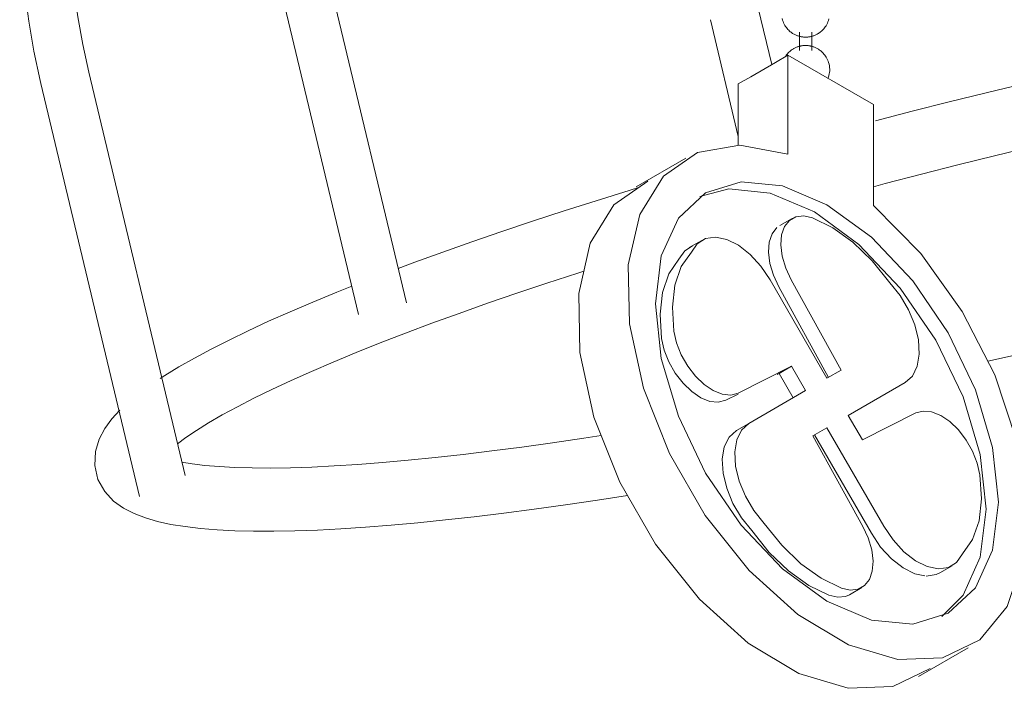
# Model space of a CAD drawing. Header units: millimetres. Extents: x 5724 to 11786, y -2894 to 7544.
# Tile 16 of 46: x 8166 to 8222, y -2864 to -2826. Entities that reach past the tile are written whole.
import ezdxf

# ---------------------------------------------------------------- set-up
doc = ezdxf.new("R2010")
doc.units = ezdxf.units.MM
doc.layers.add('E-LITE-EQPM', color=7, linetype='Continuous', lineweight=20)

# ---------------------------------------------------------------- blocks, each defined once
blk = doc.blocks.new('33711-11 - 33711-11 YAKARTA LED Old gold ceiling fan-533504-00 Isometrico PDF')
at = {"layer": 'E-LITE-EQPM', "color": 251, "lineweight": 9, "true_color": 0x636466}
for p, q in [((2415.343, -2842.184), (2409.724, -2818.673)), ((2407.001, -2819.324), (2412.619, -2842.835)), ((2436.158, -2828.615), (2435.391, -2825.407)), ((2432.668, -2826.058), (2434.258, -2832.713)), ((2437.737, -2826.762), (2437.737, -2827.816)), ((2438.442, -2827.816), (2438.442, -2826.762)), ((2436.38, -2828.486), (2434.966, -2829.303)), ((2437.087, -2828.078), (2436.38, -2828.486)), ((2441.957, -2830.89), (2437.087, -2828.078)), ((2437.087, -2828.078), (2437.087, -2833.718)), ((2402.734, -2852.01), (2397.246, -2829.045)), ((2394.523, -2829.696), (2400.141, -2853.206)), ((2434.966, -2829.303), (2434.258, -2829.711)), ((2434.258, -2833.214), (2434.258, -2829.711)), ((2441.957, -2836.638), (2441.957, -2830.89)), ((2431.264, -2833.951), (2428.436, -2835.584)), ((2437.321, -2837.375), (2436.614, -2837.783)), ((2432.172, -2838.621), (2431.465, -2839.029)), ((2439.308, -2846.478), (2436.072, -2840.873)), ((2437.268, -2840.861), (2440.109, -2846.016)), ((2436.561, -2841.269), (2439.402, -2846.424)), ((2434.246, -2847.317), (2437.29, -2845.794)), ((2437.29, -2845.794), (2436.583, -2846.202)), ((2437.29, -2845.794), (2438.091, -2847.181)), ((2436.465, -2846.261), (2436.583, -2846.202)), ((2436.583, -2846.202), (2437.384, -2847.589)), ((2440.109, -2846.016), (2439.308, -2846.478)), ((2440.526, -2848.587), (2443.762, -2846.718)), ((2433.539, -2847.725), (2434.246, -2847.371)), ((2438.091, -2847.181), (2434.855, -2849.049)), ((2441.327, -2849.974), (2440.526, -2848.587)), ((2444.371, -2848.451), (2441.327, -2849.974)), ((2434.855, -2849.049), (2434.148, -2849.458)), ((2434.855, -2849.049), (2434.148, -2849.458)), ((2438.507, -2849.752), (2439.308, -2849.29)), ((2439.308, -2849.29), (2442.544, -2854.895)), ((2441.348, -2854.907), (2438.507, -2849.752)), ((2438.601, -2849.698), (2441.837, -2855.303)), ((2445.737, -2857.555), (2446.445, -2857.147)), ((2440.589, -2858.801), (2441.296, -2858.393)), ((2444.524, -2863.45), (2447.353, -2861.817))]:
    blk.add_line(p, q, dxfattribs=at)
for points in [[(2396.017, -2804.045, 0), (2395.458, -2805.681, 0), (2394.963, -2807.338, 0), (2394.531, -2809.012, 0), (2394.164, -2810.702, 0), (2393.862, -2812.405, 0), (2393.625, -2814.117, 0), (2393.455, -2815.836, 0), (2393.351, -2817.56, 0), (2393.313, -2819.286, 0), (2393.342, -2821.01, 0), (2393.438, -2822.73, 0), (2393.6, -2824.444, 0), (2393.828, -2826.149, 0), (2394.122, -2827.841, 0), (2394.481, -2829.519, 0), (2394.523, -2829.696, 0)], [(2397.246, -2829.045, 0), (2396.903, -2827.476, 0), (2396.622, -2825.892, 0), (2396.401, -2824.296, 0), (2396.243, -2822.691, 0), (2396.147, -2821.08, 0), (2396.113, -2819.464, 0), (2396.142, -2817.846, 0), (2396.233, -2816.23, 0), (2396.386, -2814.617, 0), (2396.601, -2813.011, 0), (2396.878, -2811.413, 0), (2397.216, -2809.827, 0), (2397.614, -2808.254, 0), (2398.073, -2806.699, 0), (2398.591, -2805.162, 0), (2398.649, -2805, 0)], [(2436.752, -2825.991, 0), (2436.775, -2826.079, 0), (2436.804, -2826.162, 0), (2436.837, -2826.242, 0), (2436.873, -2826.316, 0), (2436.912, -2826.386, 0), (2436.954, -2826.451, 0), (2436.997, -2826.51, 0), (2437.041, -2826.565, 0), (2437.085, -2826.615, 0), (2437.13, -2826.661, 0), (2437.175, -2826.703, 0), (2437.22, -2826.741, 0), (2437.264, -2826.775, 0), (2437.307, -2826.807, 0), (2437.35, -2826.835, 0), (2437.391, -2826.861, 0), (2437.432, -2826.884, 0), (2437.473, -2826.905, 0), (2437.512, -2826.924, 0), (2437.551, -2826.941, 0), (2437.588, -2826.957, 0), (2437.625, -2826.97, 0), (2437.662, -2826.983, 0), (2437.697, -2826.994, 0), (2437.733, -2827.004, 0), (2437.767, -2827.013, 0), (2437.801, -2827.021, 0), (2437.835, -2827.027, 0), (2437.868, -2827.033, 0), (2437.901, -2827.038, 0), (2437.933, -2827.042, 0), (2437.965, -2827.046, 0), (2437.997, -2827.048, 0), (2438.029, -2827.05, 0), (2438.061, -2827.051, 0), (2438.093, -2827.051, 0), (2438.124, -2827.051, 0), (2438.156, -2827.05, 0), (2438.188, -2827.048, 0), (2438.22, -2827.045, 0), (2438.252, -2827.042, 0), (2438.285, -2827.037, 0), (2438.318, -2827.032, 0), (2438.351, -2827.026, 0), (2438.385, -2827.019, 0), (2438.419, -2827.011, 0), (2438.453, -2827.002, 0), (2438.489, -2826.992, 0), (2438.524, -2826.981, 0), (2438.561, -2826.968, 0), (2438.598, -2826.954, 0), (2438.636, -2826.938, 0), (2438.675, -2826.92, 0), (2438.714, -2826.901, 0), (2438.755, -2826.88, 0), (2438.777, -2826.867, 0)], [(2438.777, -2826.867, 0), (2438.818, -2826.842, 0), (2438.861, -2826.814, 0), (2438.904, -2826.784, 0), (2438.948, -2826.75, 0), (2438.992, -2826.713, 0), (2439.037, -2826.673, 0), (2439.082, -2826.628, 0), (2439.127, -2826.579, 0), (2439.171, -2826.525, 0), (2439.214, -2826.467, 0), (2439.256, -2826.404, 0), (2439.296, -2826.336, 0), (2439.333, -2826.262, 0), (2439.367, -2826.184, 0), (2439.397, -2826.102, 0), (2439.422, -2826.015, 0)], [(2442.08, -2831.813, 0), (2444.172, -2831.273, 0), (2446.275, -2830.743, 0), (2448.387, -2830.223, 0), (2450.504, -2829.714, 0), (2452.624, -2829.217, 0), (2454.742, -2828.732, 0), (2456.855, -2828.261, 0), (2458.96, -2827.804, 0), (2461.053, -2827.362, 0), (2462.938, -2826.975, 0)], [(2437.403, -2827.711, 0), (2437.361, -2827.736, 0), (2437.319, -2827.763, 0), (2437.275, -2827.794, 0), (2437.232, -2827.828, 0), (2437.187, -2827.865, 0), (2437.142, -2827.905, 0), (2437.098, -2827.95, 0), (2437.053, -2827.999, 0), (2437.009, -2828.053, 0), (2436.965, -2828.111, 0)], [(2439.367, -2829.408, 0), (2439.397, -2829.325, 0), (2439.422, -2829.239, 0), (2439.441, -2829.149, 0), (2439.455, -2829.056, 0), (2439.463, -2828.961, 0), (2439.463, -2828.866, 0), (2439.458, -2828.771, 0), (2439.446, -2828.678, 0), (2439.428, -2828.587, 0), (2439.404, -2828.499, 0), (2439.375, -2828.416, 0), (2439.342, -2828.336, 0), (2439.306, -2828.262, 0), (2439.267, -2828.192, 0), (2439.226, -2828.127, 0), (2439.183, -2828.068, 0), (2439.139, -2828.013, 0), (2439.094, -2827.963, 0), (2439.049, -2827.917, 0), (2439.004, -2827.875, 0), (2438.96, -2827.837, 0), (2438.916, -2827.803, 0), (2438.872, -2827.771, 0), (2438.83, -2827.743, 0), (2438.788, -2827.717, 0), (2438.747, -2827.694, 0), (2438.707, -2827.673, 0), (2438.667, -2827.654, 0), (2438.629, -2827.637, 0), (2438.591, -2827.621, 0), (2438.554, -2827.607, 0), (2438.518, -2827.595, 0), (2438.482, -2827.584, 0), (2438.447, -2827.574, 0), (2438.412, -2827.565, 0), (2438.378, -2827.557, 0), (2438.345, -2827.551, 0), (2438.312, -2827.545, 0), (2438.279, -2827.54, 0), (2438.246, -2827.536, 0), (2438.214, -2827.532, 0), (2438.182, -2827.53, 0), (2438.15, -2827.528, 0), (2438.118, -2827.527, 0), (2438.087, -2827.527, 0), (2438.055, -2827.527, 0), (2438.023, -2827.528, 0), (2437.991, -2827.53, 0), (2437.959, -2827.533, 0), (2437.927, -2827.536, 0), (2437.894, -2827.541, 0), (2437.861, -2827.546, 0), (2437.828, -2827.552, 0), (2437.795, -2827.559, 0), (2437.761, -2827.567, 0), (2437.726, -2827.576, 0), (2437.691, -2827.586, 0), (2437.655, -2827.597, 0), (2437.618, -2827.61, 0), (2437.581, -2827.624, 0), (2437.543, -2827.64, 0), (2437.505, -2827.657, 0), (2437.465, -2827.677, 0), (2437.425, -2827.698, 0), (2437.403, -2827.711, 0)], [(2441.957, -2835.569, 0), (2442.62, -2835.393, 0), (2444.689, -2834.857, 0), (2446.771, -2834.33, 0), (2448.863, -2833.813, 0), (2450.96, -2833.306, 0), (2453.06, -2832.811, 0), (2455.159, -2832.329, 0), (2457.254, -2831.86, 0), (2459.341, -2831.405, 0), (2461.417, -2830.964, 0), (2463.478, -2830.539, 0), (2464.949, -2830.243, 0)], [(2437.087, -2833.718, 0), (2434.35, -2833.198, 0), (2431.933, -2833.624, 0), (2429.99, -2834.968, 0), (2428.648, -2837.143, 0), (2427.991, -2840.01, 0), (2428.064, -2843.384, 0), (2428.86, -2847.048, 0), (2430.329, -2850.765, 0), (2432.376, -2854.297, 0), (2434.869, -2857.416, 0), (2437.648, -2859.921, 0), (2440.534, -2861.652, 0), (2443.342, -2862.495, 0), (2445.889, -2862.399, 0), (2448.013, -2861.367, 0), (2449.576, -2859.468, 0), (2450.478, -2856.823, 0), (2450.662, -2853.602, 0), (2450.114, -2850.013, 0), (2448.87, -2846.288, 0), (2447.011, -2842.664, 0), (2444.656, -2839.377, 0), (2441.957, -2836.638, 0)], [(2488.525, -2833.947, 0), (2487.447, -2834.351, 0), (2485.89, -2834.918, 0), (2484.278, -2835.489, 0), (2482.612, -2836.063, 0), (2480.896, -2836.639, 0), (2479.133, -2837.216, 0), (2477.325, -2837.794, 0), (2475.475, -2838.37, 0), (2473.586, -2838.945, 0), (2471.663, -2839.517, 0), (2469.706, -2840.086, 0), (2467.721, -2840.649, 0), (2465.709, -2841.208, 0), (2463.675, -2841.76, 0), (2461.622, -2842.304, 0), (2459.553, -2842.84, 0), (2457.47, -2843.367, 0), (2455.379, -2843.885, 0), (2453.282, -2844.391, 0), (2451.182, -2844.886, 0), (2449.083, -2845.368, 0), (2448.469, -2845.506, 0)], [(2445.184, -2863, 0), (2443.061, -2864.032, 0), (2440.513, -2864.128, 0), (2437.706, -2863.285, 0), (2434.82, -2861.554, 0), (2432.041, -2859.049, 0), (2429.547, -2855.93, 0), (2427.5, -2852.398, 0), (2426.031, -2848.681, 0), (2425.235, -2845.017, 0), (2425.163, -2841.643, 0), (2425.819, -2838.776, 0), (2427.162, -2836.601, 0), (2429.104, -2835.257, 0)], [(2429.535, -2842.241, 0), (2429.868, -2839.512, 0), (2430.844, -2837.354, 0), (2432.397, -2835.914, 0), (2434.421, -2835.289, 0), (2436.779, -2835.522, 0), (2439.308, -2836.598, 0), (2441.838, -2838.443, 0), (2444.195, -2840.932, 0), (2446.219, -2843.894, 0), (2447.773, -2847.128, 0), (2448.749, -2850.414, 0), (2449.082, -2853.527, 0)], [(2414.874, -2840.222, 0), (2415.828, -2839.866, 0), (2417.425, -2839.287, 0), (2419.076, -2838.705, 0), (2420.779, -2838.121, 0), (2422.53, -2837.536, 0), (2424.327, -2836.95, 0), (2426.167, -2836.365, 0), (2428.047, -2835.782, 0), (2428.579, -2835.621, 0)], [(2432.057, -2836.131, 0), (2433.714, -2835.697, 0), (2436.072, -2835.93, 0), (2438.601, -2837.006, 0), (2441.131, -2838.851, 0), (2443.488, -2841.34, 0), (2445.512, -2844.302, 0), (2447.066, -2847.536, 0), (2448.042, -2850.822, 0), (2448.375, -2853.935, 0)], [(2438.486, -2837.346, 0), (2437.987, -2837.233, 0), (2437.539, -2837.281, 0), (2437.166, -2837.485, 0), (2436.889, -2837.835, 0), (2436.724, -2838.311, 0), (2436.68, -2838.885, 0), (2436.761, -2839.526, 0), (2436.961, -2840.197, 0), (2437.268, -2840.861, 0)], [(2442.889, -2841.032, 0), (2441.885, -2839.789, 0), (2440.787, -2838.734, 0), (2439.639, -2837.909, 0), (2438.486, -2837.346, 0)], [(2436.458, -2837.893, 0), (2436.182, -2838.243, 0), (2436.017, -2838.719, 0), (2435.973, -2839.293, 0), (2436.054, -2839.934, 0), (2436.254, -2840.606, 0), (2436.561, -2841.269, 0)], [(2436.072, -2840.873, 0), (2435.543, -2840.089, 0), (2434.928, -2839.419, 0), (2434.267, -2838.902, 0), (2433.596, -2838.569, 0), (2432.957, -2838.44, 0), (2432.387, -2838.522, 0), (2431.92, -2838.811, 0), (2431.584, -2839.289, 0)], [(2431.645, -2838.943, 0), (2431.213, -2839.219, 0), (2430.877, -2839.697, 0)], [(2430.877, -2839.697, 0), (2430.302, -2840.525, 0), (2429.938, -2841.582, 0), (2429.797, -2842.827, 0), (2429.886, -2844.21, 0)], [(2431.584, -2839.289, 0), (2431.009, -2840.117, 0), (2430.645, -2841.174, 0), (2430.504, -2842.419, 0), (2430.593, -2843.802, 0)], [(2402.297, -2850.204, 0), (2402.781, -2849.847, 0), (2403.386, -2849.44, 0), (2404.079, -2849.011, 0), (2404.858, -2848.562, 0), (2405.719, -2848.095, 0), (2406.66, -2847.612, 0), (2407.679, -2847.115, 0), (2408.774, -2846.606, 0), (2409.942, -2846.085, 0), (2411.18, -2845.553, 0), (2412.487, -2845.013, 0), (2413.86, -2844.464, 0), (2415.297, -2843.908, 0), (2416.795, -2843.346, 0), (2418.352, -2842.779, 0), (2419.964, -2842.208, 0), (2421.63, -2841.634, 0), (2423.346, -2841.058, 0), (2425.109, -2840.481, 0), (2425.454, -2840.371, 0)], [(2401.324, -2846.491, 0), (2401.574, -2846.326, 0), (2402.384, -2845.831, 0), (2403.264, -2845.329, 0), (2404.216, -2844.818, 0), (2405.239, -2844.298, 0), (2406.332, -2843.77, 0), (2407.494, -2843.233, 0), (2408.724, -2842.688, 0), (2410.02, -2842.136, 0), (2411.38, -2841.577, 0), (2412.237, -2841.236, 0)], [(2443.762, -2846.718, 0), (2444.176, -2846.346, 0), (2444.449, -2845.795, 0), (2444.566, -2845.098, 0), (2444.519, -2844.296, 0), (2444.311, -2843.438, 0), (2443.955, -2842.574, 0), (2443.472, -2841.756, 0), (2442.889, -2841.032, 0)], [(2449.082, -2853.527, 0), (2448.749, -2856.255, 0), (2447.773, -2858.414, 0), (2446.219, -2859.854, 0), (2444.195, -2860.479, 0), (2441.838, -2860.246, 0), (2439.308, -2859.17, 0), (2436.779, -2857.325, 0), (2434.421, -2854.836, 0), (2432.397, -2851.874, 0), (2430.844, -2848.64, 0), (2429.868, -2845.354, 0), (2429.535, -2842.241, 0)], [(2429.886, -2844.21, 0), (2430.038, -2844.873, 0), (2430.303, -2845.545, 0), (2430.667, -2846.186, 0), (2431.108, -2846.76, 0), (2431.603, -2847.236, 0), (2432.122, -2847.586, 0), (2432.637, -2847.79, 0), (2433.118, -2847.837, 0), (2433.539, -2847.725, 0)], [(2430.593, -2843.802, 0), (2430.745, -2844.465, 0), (2431.01, -2845.136, 0), (2431.374, -2845.777, 0), (2431.815, -2846.352, 0), (2432.31, -2846.828, 0), (2432.829, -2847.178, 0), (2433.344, -2847.382, 0), (2433.825, -2847.429, 0), (2434.246, -2847.317, 0)], [(2427.935, -2853.147, 0), (2426.236, -2853.411, 0), (2424.412, -2853.68, 0), (2422.631, -2853.927, 0), (2420.897, -2854.154, 0), (2419.213, -2854.359, 0), (2417.58, -2854.542, 0), (2416.002, -2854.702, 0), (2414.48, -2854.841, 0), (2413.017, -2854.956, 0), (2411.614, -2855.048, 0), (2410.274, -2855.117, 0), (2408.997, -2855.162, 0), (2407.787, -2855.184, 0), (2406.642, -2855.182, 0), (2405.565, -2855.156, 0), (2404.556, -2855.105, 0), (2403.613, -2855.028, 0), (2402.737, -2854.925, 0), (2401.925, -2854.794, 0), (2401.173, -2854.631, 0), (2400.477, -2854.431, 0), (2399.831, -2854.184, 0), (2399.226, -2853.872, 0), (2398.661, -2853.466, 0), (2398.156, -2852.928, 0), (2397.771, -2852.237, 0), (2397.587, -2851.442, 0), (2397.627, -2850.654, 0), (2397.841, -2849.95, 0), (2398.165, -2849.337, 0), (2398.567, -2848.787, 0), (2399.014, -2848.299, 0)], [(2448.023, -2851.966, 0), (2447.872, -2851.303, 0), (2447.606, -2850.631, 0), (2447.243, -2849.991, 0), (2446.801, -2849.416, 0), (2446.307, -2848.94, 0), (2445.787, -2848.59, 0), (2445.273, -2848.386, 0), (2444.791, -2848.339, 0), (2444.371, -2848.451, 0)], [(2434.855, -2849.049, 0), (2434.441, -2849.422, 0), (2434.167, -2849.973, 0), (2434.051, -2850.67, 0), (2434.098, -2851.472, 0), (2434.305, -2852.33, 0), (2434.662, -2853.194, 0), (2435.145, -2854.012, 0), (2435.727, -2854.736, 0)], [(2402.552, -2851.248, 0), (2403.139, -2851.346, 0), (2403.863, -2851.435, 0), (2404.675, -2851.505, 0), (2405.573, -2851.553, 0), (2406.552, -2851.581, 0), (2407.61, -2851.585, 0), (2408.743, -2851.568, 0), (2409.95, -2851.528, 0), (2411.227, -2851.464, 0), (2412.572, -2851.378, 0), (2413.982, -2851.27, 0), (2415.455, -2851.138, 0), (2416.988, -2850.984, 0), (2418.578, -2850.808, 0), (2420.223, -2850.61, 0), (2421.919, -2850.391, 0), (2423.665, -2850.15, 0), (2425.456, -2849.888, 0), (2426.448, -2849.735, 0)], [(2434.148, -2849.458, 0), (2433.734, -2849.83, 0), (2433.46, -2850.381, 0), (2433.344, -2851.078, 0), (2433.391, -2851.88, 0), (2433.598, -2852.738, 0), (2433.954, -2853.602, 0), (2434.438, -2854.42, 0), (2435.02, -2855.144, 0)], [(2447.033, -2856.479, 0), (2447.607, -2855.651, 0), (2447.972, -2854.594, 0), (2448.112, -2853.349, 0), (2448.023, -2851.966, 0)], [(2448.375, -2853.935, 0), (2448.042, -2856.664, 0), (2447.066, -2858.822, 0), (2445.861, -2860.04, 0)], [(2435.727, -2854.736, 0), (2436.731, -2855.979, 0), (2437.829, -2857.034, 0), (2438.977, -2857.859, 0), (2440.131, -2858.422, 0)], [(2440.131, -2858.422, 0), (2440.629, -2858.534, 0), (2441.078, -2858.487, 0), (2441.451, -2858.283, 0), (2441.728, -2857.933, 0), (2441.893, -2857.457, 0), (2441.936, -2856.883, 0), (2441.856, -2856.242, 0), (2441.656, -2855.57, 0), (2441.348, -2854.907, 0)], [(2442.544, -2854.895, 0), (2443.074, -2855.679, 0), (2443.688, -2856.349, 0), (2444.35, -2856.866, 0), (2445.021, -2857.199, 0), (2445.66, -2857.328, 0), (2446.23, -2857.246, 0), (2446.697, -2856.957, 0), (2447.033, -2856.479, 0)], [(2435.02, -2855.144, 0), (2436.024, -2856.387, 0), (2437.122, -2857.442, 0), (2438.27, -2858.267, 0), (2439.424, -2858.83, 0)], [(2441.837, -2855.303, 0), (2442.367, -2856.087, 0), (2442.981, -2856.757, 0), (2443.643, -2857.274, 0), (2444.314, -2857.607, 0), (2444.878, -2857.732, 0)], [(2444.953, -2857.736, 0), (2445.523, -2857.654, 0), (2445.737, -2857.555, 0)], [(2439.424, -2858.83, 0), (2439.922, -2858.943, 0), (2440.371, -2858.895, 0), (2440.589, -2858.801, 0)]]:
    blk.add_polyline3d(points, dxfattribs=at)

msp = doc.modelspace()

# ---------------------------------------------------------------- block references
at = {"layer": 'E-LITE-EQPM', "color": 251, "lineweight": 9, "true_color": 0x5b5b5b}
msp.add_blockref('33711-11 - 33711-11 YAKARTA LED Old gold ceiling fan-533504-00 Isometrico PDF', (5772.807, 0), dxfattribs=at)

doc.saveas('drawing.dxf')
